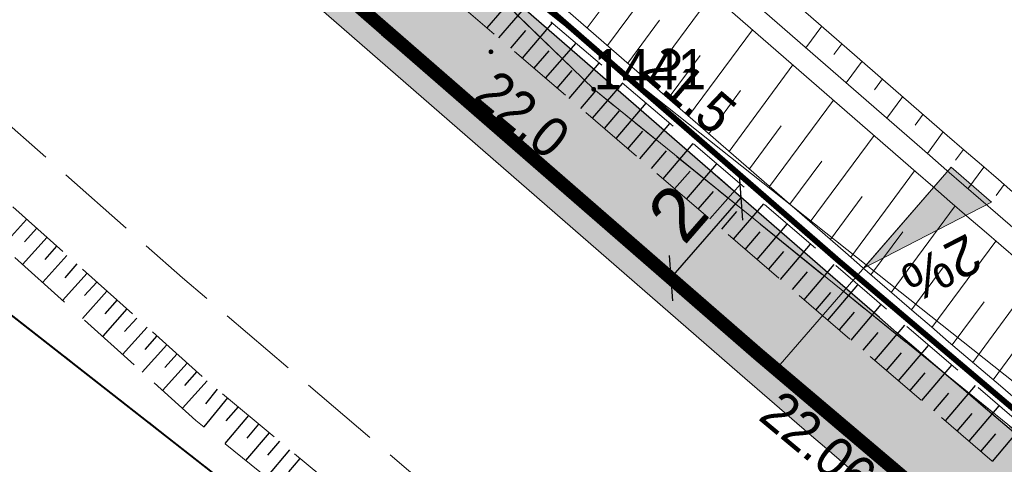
# Model space of a CAD drawing. Header units: metres. Extents: x 6551181 to 6555585, y 5935140 to 5937297.
# Tile 46 of 97: x 6551431 to 6551450, y 5936052 to 5936060. Entities that reach past the tile are written whole.
import ezdxf
from ezdxf.enums import TextEntityAlignment as Align

# ---------------------------------------------------------------- set-up
doc = ezdxf.new("R2010")
doc.units = ezdxf.units.M
for name, pattern in [('1.5_0.5', [2, 1.5, -0.5]), ('218-500', [1, 0.5, -0.5]), ('219-500', [0]), ('HIDDEN2', [0.1875, 0.125, -0.0625]), ('mz1.25_0.5', [1.75, 1.25, -0.5])]:
    doc.linetypes.add(name, pattern=pattern)
for name, color, linetype in [('000 Inne (niezydentyfikowane)', 7, 'Continuous'), ('203-Punkt załamania granicy działki nie stabilizowany', 7, 'Continuous'), ('203-Punkt załamania granicy działki nie stabilizowany-Atr104', 7, 'Continuous'), ('217-Granica konturu klasyfikcyjnego', 7, 'Continuous'), ('218-Granica użytku', 7, 'Continuous'), ('219-Linia granicy', 7, 'Continuous'), ('_obrzeże 8x30', 2, 'Continuous'), ('jezdnia (powierzchnia)', 7, 'Continuous'), ('ogrodzenie trwałe (linia)', 7, 'Continuous'), ('przewód telekomunikacyjny (linia)', 7, 'Continuous'), ('punkt wysokościowy naturalny', 7, 'Continuous'), ('punkt wysokościowy naturalny-Atr2', 7, 'Continuous'), ('punkt wysokościowy sztuczny', 7, 'Continuous'), ('punkt wysokościowy sztuczny-Atr2', 7, 'Continuous'), ('skarpa nieumocniona (powierzchnia)', 7, 'Continuous')]:
    doc.layers.add(name, color=color, linetype=linetype)
for name, color, linetype, lineweight in [('_krawężnik 15x30', 30, 'Continuous', 13), ('_kreskowanie chodnik', 52, 'Continuous', 0), ('_kreskowanie zjazd', 252, 'Continuous', 0), ('_opis', 7, 'Continuous', 18), ('_rowy', 3, 'Continuous', 13), ('_rowy2', 3, 'Continuous', 13), ('_wymiar', 140, 'Continuous', 5)]:
    doc.layers.add(name, color=color, linetype=linetype, lineweight=lineweight)
doc.layers.add('_linie pomocnicze', color=202, linetype='Continuous', lineweight=13, plot=False)
doc.styles.add('marcin', font='arial.ttf')
doc.styles.get("Standard").update_dxf_attribs({"font": 'arial.ttf'})
doc.linetypes.add('902-500', pattern='A,3.75,0,[1,ksztalty.shx,S=0.5,R=0,X=0,Y=0],3.75', length=7.5)
doc.dimstyles.new('marcin', dxfattribs={"dimscale": 0.2, "dimtxt": 8, "dimasz": 6, "dimexe": 3, "dimexo": 0.625, "dimgap": 3, "dimtad": 1, "dimdec": 3, "dimrnd": 0.01, "dimtxsty": 'marcin', "dimblk": 'OBLIQUE', "dimcen": 2.5, "dimclrd": 256, "dimadec": 0, "dimazin": 0, "dimtfac": 1, "dimtdec": 3, "dimtmove": 1, "dimatfit": 3, "dimfxl": 8, "dimfxlon": 1, "dimarcsym": 0})

# ---------------------------------------------------------------- blocks, each defined once
blk = doc.blocks.new('203')
at = {"linetype": 'Continuous', "lineweight": 0}
h = blk.add_hatch(color=0, dxfattribs=at)
edge = h.paths.add_edge_path()
edge.add_arc((0, 0), 0.045, 0, 360)
blk = doc.blocks.new('PW01')
at = {"linetype": 'Continuous', "lineweight": 13}
h = blk.add_hatch(color=0, dxfattribs=at)
edge = h.paths.add_edge_path()
edge.add_arc((0, 0), 0.045, 0, 360)
blk = doc.blocks.new('PW02')
at = {"linetype": 'Continuous', "lineweight": 13}
h = blk.add_hatch(color=0, dxfattribs=at)
edge = h.paths.add_edge_path()
edge.add_arc((0, 0), 0.18, 0, 360)
blk = doc.blocks.new('_Oblique')
at = {"color": 0, "linetype": 'ByBlock', "lineweight": -2}
blk.add_line((-0.5, -0.5), (0.5, 0.5), dxfattribs=at)
blk = doc.blocks.new('*D1205')
at = {"layer": '_wymiar', "color": 0, "lineweight": -2, "transparency": 16777216}
for p, q in [((6551444.663, 5936056.783), (6551444.21, 5936057.177)), ((6551443.35, 5936055.274), (6551443.803, 5936054.881))]:
    blk.add_line(p, q, dxfattribs=at)
at = {"layer": '_wymiar', "lineweight": -2, "transparency": 16777216}
blk.add_line((6551443.35, 5936055.274), (6551444.663, 5936056.783), dxfattribs=at)
at = {"layer": 'Defpoints', "color": 0, "transparency": 16777216}
for p in [(6551444.663, 5936056.783), (6551444.663, 5936056.783), (6551443.35, 5936055.274)]:
    blk.add_point(p, dxfattribs=at)
at = {"layer": '_wymiar', "lineweight": -2, "transparency": 16777216, "xscale": 0.6000000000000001, "yscale": 0.6000000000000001, "zscale": 0.6000000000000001}
for p, rotation in [((6551444.663, 5936056.783), 48.98645965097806), ((6551443.35, 5936055.274), 228.986459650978)]:
    blk.add_blockref('_Oblique', p, dxfattribs=dict(at, rotation=rotation))
at = {"layer": '_wymiar', "color": 0, "transparency": 16777216, "insert": (6551443.477, 5936056.49), "char_height": 1, "attachment_point": 5, "rotation": 48.9865, "style": 'marcin'}
blk.add_mtext('2', dxfattribs=at)

msp = doc.modelspace()

# ---------------------------------------------------------------- hatches: boundary and pattern name
at = {"layer": '_kreskowanie chodnik'}
h = msp.add_hatch(color=223, dxfattribs=at)
h.dxf.hatch_style = 1
h.paths.add_polyline_path([(6551361.9151, 5936137.4929), (6551364.0337, 5936137.4929), (6551364.3599, 5936137.8159), (6551361.3348, 5936141.0225), (6551359.8914, 5936139.6381), (6551359.8913, 5936139.638)])
h.paths.add_polyline_path([(6551380.1526, 5936119.3023, -0.0024274), (6551383.5731, 5936115.8572), (6551383.5731, 5936115.8572), (6551385.7012, 5936115.8292), (6551386.0588, 5936116.1787, 0.0031812), (6551381.5649, 5936120.7183), (6551367.9318, 5936134.3165), (6551367.5765, 5936133.9646), (6551367.5792, 5936131.8433)])
h.paths.add_polyline_path([(6551427.8011, 5936072.0648, -0.0079112), (6551423.437, 5936076.5601), (6551394.6741, 5936107.1418, 0.0037268), (6551389.5375, 5936112.5838), (6551389.5375, 5936112.5838), (6551389.1765, 5936112.2379), (6551389.1363, 5936110.1082, -0.0029746), (6551393.2134, 5936105.7757), (6551421.9802, 5936075.1899, 0.0058707), (6551425.2377, 5936071.8069), (6551427.4311, 5936071.7391)])
h.paths.add_polyline_path([(6551509.0487, 5936009.3448), (6551499.4703, 5936015.6354, -0.014146), (6551476.3685, 5936031.761), (6551467.4747, 5936038.3509, -0.0195357), (6551446.2823, 5936055.375), (6551437.7324, 5936062.8108, -0.010811), (6551431.3954, 5936068.5674), (6551431.0185, 5936068.2357), (6551430.9839, 5936066.2071, 0.0091534), (6551436.4199, 5936061.3017), (6551444.9698, 5936053.8659, 0.0195357), (6551466.284, 5936036.744), (6551475.1778, 5936030.1541, 0.014146), (6551498.3724, 5936013.9637), (6551506.5985, 5936008.5612), (6551508.6757, 5936008.9916)])
h.paths.add_polyline_path([(6551576.1216, 5935970.8749), (6551576.2833, 5935971.348, -0.0591224), (6551544.8377, 5935986.4374), (6551517.8132, 5936003.5887), (6551513.1363, 5936006.6602), (6551512.855, 5936006.2468), (6551513.2853, 5936004.1696), (6551513.2853, 5936004.1696), (6551516.7283, 5936001.9084), (6551543.766, 5935984.7488, 0.0566981), (6551574.267, 5935969.9309), (6551574.267, 5935969.9309)])
h.paths.add_polyline_path([(6551591.7085, 5935964.9446), (6551593.4627, 5935966.0998), (6551593.8882, 5935968.2679), (6551593.8884, 5935968.2689), (6551592.91, 5935968.4763), (6551592.5812, 5935966.8005, -0.0201257), (6551581.0571, 5935969.8064), (6551580.9035, 5935969.3306), (6551581.9193, 5935967.4615, 0.0168508), (6551591.7085, 5935964.9446)])
h.paths.add_polyline_path([(6551613.4044, 5935960.6424), (6551613.4491, 5935960.6336), (6551615.1652, 5935961.8255), (6551615.2615, 5935962.3161), (6551600.4251, 5935965.2276), (6551600.7371, 5935966.8177), (6551598.7804, 5935967.2324), (6551598.7798, 5935967.2298), (6551598.3662, 5935965.1221), (6551599.5493, 5935963.3613), (6551599.5493, 5935963.3613)])
h.paths.add_polyline_path([(6551620.1679, 5935961.3533), (6551620.07, 5935960.8543), (6551621.2097, 5935959.1107), (6551621.2097, 5935959.1107), (6551621.2547, 5935959.1019), (6551624.3175, 5935958.5008, 0.0114164), (6551642.3152, 5935955.3939), (6551642.3152, 5935955.3939), (6551644.0057, 5935956.6611), (6551644.0743, 5935957.1564, -0.0123461), (6551624.7026, 5935960.4634)])
h.paths.add_polyline_path([(6551649.0433, 5935956.4658), (6551648.9776, 5935955.9701), (6551650.239, 5935954.2925, 0.0127985), (6551670.6057, 5935952.1973), (6551677.038, 5935951.7015), (6551678.6488, 5935953.0818), (6551678.6872, 5935953.5803), (6551670.7594, 5935954.1913, -0.013718)])
h.paths.add_polyline_path([(6551707.1015, 5935951.3904), (6551702.0779, 5935951.2761), (6551702.0779, 5935951.2761), (6551683.634, 5935952.6976), (6551683.634, 5935952.6976), (6551685.0143, 5935951.0867), (6551730.6343, 5935947.5707), (6551750.6634, 5935946.1799), (6551752.2637, 5935947.5724), (6551752.2983, 5935948.0712), (6551730.7804, 5935949.5654), (6551707.1015, 5935951.3904)])
h.paths.add_polyline_path([(6551758.6441, 5935945.6257), (6551796.2401, 5935943.0151, 0.2134218), (6551800.84, 5935944.7005), (6551757.2863, 5935947.7248), (6551757.2517, 5935947.226)])
at = {"layer": '_kreskowanie zjazd'}
h = msp.add_hatch(color=256, dxfattribs=at)
h.dxf.hatch_style = 1
h.paths.add_polyline_path([(6551796.2401, 5935943.0151), (6551758.6441, 5935945.6257), (6551750.6634, 5935946.1799), (6551730.6343, 5935947.5707), (6551685.0143, 5935951.0867), (6551677.038, 5935951.7015), (6551670.6057, 5935952.1973, -0.0127985), (6551650.239, 5935954.2925, -0.0050001), (6551642.3152, 5935955.3939), (6551642.3152, 5935955.3939, -0.0114164), (6551624.3175, 5935958.5008), (6551621.2547, 5935959.1019), (6551621.2097, 5935959.1107), (6551613.4491, 5935960.6336), (6551613.4044, 5935960.6424), (6551599.5493, 5935963.3613), (6551599.5493, 5935963.3613), (6551595.2584, 5935964.2033, -0.0060443), (6551591.7085, 5935964.9446), (6551591.7085, 5935964.9446, -0.0084248), (6551586.7927, 5935966.1206, -0.0084248), (6551581.9193, 5935967.4615), (6551581.9193, 5935967.4615, -0.0000682), (6551581.88, 5935967.473), (6551581.88, 5935967.473, -0.0133357), (6551574.267, 5935969.9309), (6551574.267, 5935969.9309, -0.0502078), (6551547.0711, 5935982.7107, -0.0064718), (6551543.766, 5935984.7488), (6551516.7283, 5936001.9084), (6551513.2853, 5936004.1696), (6551513.2853, 5936004.1696), (6551506.5985, 5936008.5612), (6551498.3724, 5936013.9637, -0.014146), (6551475.1778, 5936030.1541), (6551466.284, 5936036.744, -0.0195357), (6551444.9698, 5936053.8659), (6551436.4199, 5936061.3017, -0.0077486), (6551431.8064, 5936065.4414, -0.0100015), (6551426.0452, 5936070.9924, -0.0073044), (6551421.9802, 5936075.1899), (6551393.2134, 5936105.7757, 0.0029746), (6551389.1363, 5936110.1082), (6551389.1363, 5936110.1082, 0.0040001), (6551383.5731, 5936115.8572), (6551383.5731, 5936115.8572, 0.0024274), (6551380.1526, 5936119.3023), (6551367.5792, 5936131.8433), (6551361.9151, 5936137.4929), (6551359.8144, 5936139.5881), (6551359.4506, 5936139.2449), (6551379.7995, 5936118.9483, -0.009403), (6551392.8482, 5936105.4342), (6551421.6159, 5936074.8473, 0.0250591), (6551436.0918, 5936060.9244), (6551444.6417, 5936053.4886, 0.0195357), (6551465.9863, 5936036.3423), (6551474.8802, 5936029.7523, 0.014146), (6551498.0979, 5936013.5458), (6551516.4571, 5936001.4883), (6551543.4981, 5935984.3266, 0.0932025), (6551595.1621, 5935963.7127), (6551624.2212, 5935958.0102, 0.0292221), (6551670.5673, 5935951.6987), (6551730.5978, 5935947.072), (6551796.2055, 5935942.5163)])
at = {"layer": '_opis', "linetype": 'Continuous'}
msp.add_hatch(color=256, dxfattribs=at).paths.add_polyline_path([(6551449.3417, 5936056.6917), (6551448.5863, 5936057.347), (6551446.9482, 5936055.4585)])
msp.add_hatch(color=256, dxfattribs=at).paths.add_polyline_path([(6551449.3417, 5936056.6917), (6551448.5863, 5936057.347), (6551446.9482, 5936055.4585)])

# ---------------------------------------------------------------- linework, layer by layer
at = {"layer": '000 Inne (niezydentyfikowane)', "color": 7, "linetype": 'Continuous', "lineweight": 25, "flags": 128}
for points in [[(6551440.14, 5936059.76), (6551440.7, 5936060.41)], [(6551439.92, 5936059.95), (6551440.2, 5936060.27)], [(6551440.58, 5936059.38), (6551441.14, 5936060.04)], [(6551440.36, 5936059.57), (6551440.64, 5936059.9)], [(6551441.01, 5936059.01), (6551441.58, 5936059.66)], [(6551440.79, 5936059.19), (6551441.08, 5936059.52)], [(6551441.45, 5936058.63), (6551442.01, 5936059.29)], [(6551441.23, 5936058.82), (6551441.51, 5936059.15)], [(6551441.89, 5936058.26), (6551442.45, 5936058.91)], [(6551441.67, 5936058.44), (6551441.95, 5936058.77)], [(6551442.33, 5936057.88), (6551442.89, 5936058.54)], [(6551442.11, 5936058.07), (6551442.39, 5936058.4)], [(6551442.77, 5936057.5), (6551443.33, 5936058.16)], [(6551442.55, 5936057.69), (6551442.83, 5936058.02)], [(6551443.21, 5936057.13), (6551443.77, 5936057.79)], [(6551442.99, 5936057.32), (6551443.27, 5936057.65)], [(6551443.64, 5936056.75), (6551444.21, 5936057.41)], [(6551443.42, 5936056.94), (6551443.71, 5936057.27)], [(6551444.08, 5936056.38), (6551444.65, 5936057.03)], [(6551443.86, 5936056.56), (6551444.15, 5936056.89)], [(6551444.52, 5936056), (6551445.09, 5936056.66)], [(6551444.3, 5936056.19), (6551444.58, 5936056.52)], [(6551431.32, 5936056.37), (6551430.87, 5936055.87)], [(6551444.96, 5936055.62), (6551445.52, 5936056.28)], [(6551431.51, 5936056.21), (6551431.28, 5936055.95)], [(6551444.74, 5936055.81), (6551445.02, 5936056.14)], [(6551431.7, 5936056.04), (6551431.24, 5936055.53)], [(6551445.4, 5936055.25), (6551445.96, 5936055.91)], [(6551431.88, 5936055.87), (6551431.66, 5936055.62)], [(6551445.18, 5936055.44), (6551445.46, 5936055.77)], [(6551432.07, 5936055.7), (6551431.62, 5936055.2)], [(6551432.26, 5936055.54), (6551432.03, 5936055.28)], [(6551445.84, 5936054.87), (6551446.4, 5936055.53)], [(6551432.45, 5936055.37), (6551431.99, 5936054.86)], [(6551445.62, 5936055.06), (6551445.9, 5936055.39)], [(6551432.63, 5936055.2), (6551432.4, 5936054.95)], [(6551432.82, 5936055.03), (6551432.36, 5936054.52)], [(6551446.06, 5936054.68), (6551446.34, 5936055.01)], [(6551446.28, 5936054.49), (6551446.84, 5936055.15)], [(6551433.01, 5936054.87), (6551432.78, 5936054.61)], [(6551433.19, 5936054.7), (6551432.74, 5936054.19)], [(6551446.5, 5936054.31), (6551446.78, 5936054.64)], [(6551446.72, 5936054.12), (6551447.28, 5936054.78)], [(6551433.38, 5936054.53), (6551433.15, 5936054.28)], [(6551433.57, 5936054.36), (6551433.11, 5936053.85)], [(6551446.94, 5936053.93), (6551447.22, 5936054.26)], [(6551447.16, 5936053.74), (6551447.72, 5936054.4)], [(6551433.75, 5936054.2), (6551433.53, 5936053.94)], [(6551433.94, 5936054.03), (6551433.48, 5936053.52)], [(6551447.38, 5936053.55), (6551447.66, 5936053.88)], [(6551447.6, 5936053.36), (6551448.16, 5936054.02)], [(6551434.32, 5936053.69), (6551433.86, 5936053.18)], [(6551434.13, 5936053.86), (6551433.9, 5936053.61)], [(6551434.5, 5936053.53), (6551434.27, 5936053.27)], [(6551447.82, 5936053.18), (6551448.1, 5936053.51)], [(6551448.04, 5936052.99), (6551448.6, 5936053.65)], [(6551434.69, 5936053.36), (6551434.23, 5936052.85)], [(6551434.88, 5936053.2), (6551434.66, 5936052.93)], [(6551448.26, 5936052.8), (6551448.54, 5936053.13)], [(6551448.48, 5936052.61), (6551449.04, 5936053.27)], [(6551435.07, 5936053.04), (6551434.63, 5936052.5)], [(6551435.27, 5936052.87), (6551435.04, 5936052.61)], [(6551448.92, 5936052.23), (6551449.48, 5936052.89)], [(6551435.46, 5936052.71), (6551435.02, 5936052.19)], [(6551448.7, 5936052.42), (6551448.98, 5936052.75)], [(6551435.65, 5936052.55), (6551435.43, 5936052.29)], [(6551449.36, 5936051.85), (6551449.92, 5936052.52)], [(6551435.85, 5936052.39), (6551435.41, 5936051.87)], [(6551436.04, 5936052.23), (6551435.82, 5936051.97)], [(6551449.14, 5936052.04), (6551449.42, 5936052.37)], [(6551436.23, 5936052.07), (6551435.8, 5936051.56)], [(6551436.42, 5936051.91), (6551436.21, 5936051.66)]]:
    msp.add_lwpolyline(points, dxfattribs=at)
at = {"layer": '217-Granica konturu klasyfikcyjnego', "color": 3, "linetype": '1.5_0.5', "lineweight": 18, "flags": 128}
for points in [[(6551431.83, 5936068.58), (6551441.91, 5936058.8)], [(6551457.87, 5936033.59), (6551417.85, 5936064.91)], [(6551441.91, 5936058.8), (6551461.27, 5936043.13)]]:
    msp.add_lwpolyline(points, dxfattribs=at)
at = {"layer": '218-Granica użytku', "color": 3, "linetype": '218-500', "lineweight": 18, "flags": 128}
for points in [[(6551431.83, 5936068.58), (6551441.91, 5936058.8)], [(6551417.85, 5936064.91), (6551457.87, 5936033.59)], [(6551441.91, 5936058.8), (6551461.27, 5936043.13)]]:
    msp.add_lwpolyline(points, dxfattribs=at)
at = {"layer": '219-Linia granicy', "color": 7, "linetype": '219-500', "lineweight": 18, "flags": 128}
for points in [[(6551431.83, 5936068.58), (6551441.91, 5936058.8)], [(6551457.87, 5936033.59), (6551417.85, 5936064.91)], [(6551441.91, 5936058.8), (6551461.27, 5936043.13)]]:
    msp.add_lwpolyline(points, dxfattribs=at)
at = {"layer": '_krawężnik 15x30', "lineweight": 40, "ltscale": 5}
msp.add_lwpolyline([(6551506.5985, 5936008.5612, 0.25, 0.25, 0), (6551498.3724, 5936013.9637, 0.25, 0.25, -0.014146), (6551475.1778, 5936030.1541, 0.25, 0.25, 0), (6551466.284, 5936036.744, 0.25, 0.25, -0.0195357), (6551444.9698, 5936053.8659, 0.25, 0.25, 0), (6551436.4199, 5936061.3017, 0.25, 0.25, -0.0091534), (6551430.9839, 5936066.2071, 0.25, 0.25, 0)], format="xyseb", dxfattribs=at)
at = {"layer": '_linie pomocnicze'}
for points in [[(6551796.2401, 5935943.0151), (6551730.6343, 5935947.5707), (6551670.6057, 5935952.1973, -0.0292221), (6551624.3175, 5935958.5008), (6551595.2584, 5935964.2033, -0.0932025), (6551543.766, 5935984.7488), (6551516.7283, 5936001.9084), (6551498.3724, 5936013.9637, -0.014146), (6551475.1778, 5936030.1541), (6551466.284, 5936036.744, -0.0195357), (6551444.9698, 5936053.8659), (6551436.4199, 5936061.3017, -0.0250591), (6551421.9802, 5936075.1899), (6551393.2134, 5936105.7757, 0.0094023), (6551380.1526, 5936119.3023), (6551359.8144, 5936139.5881)], [(6551796.2055, 5935942.5163), (6551730.5978, 5935947.072), (6551670.5673, 5935951.6987, -0.0292221), (6551624.2212, 5935958.0102), (6551595.1621, 5935963.7127, -0.0932025), (6551543.4981, 5935984.3266), (6551516.4571, 5936001.4883), (6551498.0979, 5936013.5458, -0.014146), (6551474.8802, 5936029.7523), (6551465.9863, 5936036.3423, -0.0195357), (6551444.6417, 5936053.4886), (6551436.0918, 5936060.9244, -0.0250591), (6551421.6159, 5936074.8473), (6551392.8482, 5936105.4342, 0.009403), (6551379.7995, 5936118.9483), (6551359.4506, 5936139.2449)]]:
    msp.add_lwpolyline(points, format="xyb", dxfattribs=at)
at = {"layer": '_obrzeże 8x30', "color": 232, "linetype": 'HIDDEN2', "lineweight": 40, "ltscale": 4}
msp.add_lwpolyline([(6551508.7995, 5936009.8674, 0.1067, 0.1067, 0), (6551499.635, 5936015.8862, 0.1067, 0.1067, -0.014146), (6551476.5471, 5936032.002, 0.1067, 0.1067, 0), (6551467.6533, 5936038.592, 0.1067, 0.1067, -0.0195357), (6551446.4792, 5936055.6013, 0.1067, 0.1067, 0), (6551437.9293, 5936063.0372, 0.1067, 0.1067, -0.0107767), (6551431.6215, 5936068.7664, 0.1067, 0.1067, 0)], format="xyseb", dxfattribs=at)
at = {"layer": '_obrzeże 8x30'}
msp.add_lwpolyline([(6551509.0487, 5936009.3448), (6551499.4703, 5936015.6354, -0.014146), (6551476.3685, 5936031.761), (6551467.4747, 5936038.3509, -0.0195357), (6551446.2823, 5936055.375), (6551437.7324, 5936062.8108, -0.010811), (6551431.3954, 5936068.5674)], format="xyb", dxfattribs=at)
at = {"layer": '_opis', "linetype": 'Continuous'}
msp.add_lwpolyline([(6551448.5863, 5936057.347), (6551445.31, 5936053.57)], dxfattribs=at)
msp.add_lwpolyline([(6551448.5863, 5936057.347), (6551445.31, 5936053.57)], dxfattribs=at)
msp.add_lwpolyline([(6551448.5863, 5936057.347), (6551449.3417, 5936056.6917), (6551446.9482, 5936055.4585)], close=True, dxfattribs=at)
msp.add_lwpolyline([(6551448.5863, 5936057.347), (6551449.3417, 5936056.6917), (6551446.9482, 5936055.4585)], close=True, dxfattribs=at)
at = {"layer": '_rowy'}
for points in [[(6551510.6406, 5936011.7688), (6551501.0623, 5936018.0594, -0.014146), (6551478.095, 5936034.0911), (6551469.2012, 5936040.681, -0.0195357), (6551448.1854, 5936057.5632), (6551439.6355, 5936064.999, -0.0095293), (6551434.1186, 5936069.9849)], [(6551510.421, 5936011.4344), (6551500.8427, 5936017.725, -0.014146), (6551477.8569, 5936033.7697), (6551468.963, 5936040.3596, -0.0195357), (6551447.9229, 5936057.2614), (6551439.373, 5936064.6972, -0.0095373), (6551433.8403, 5936069.6975)], [(6551509.3231, 5936009.7627), (6551499.7448, 5936016.0533, -0.014146), (6551476.6662, 5936032.1627), (6551467.7724, 5936038.7527, -0.0195357), (6551446.6104, 5936055.7523), (6551438.0605, 5936063.1881, -0.0107538), (6551431.7723, 5936068.8991)], [(6551510.9151, 5936012.1867), (6551501.3367, 5936018.4773, -0.014146), (6551478.3927, 5936034.4928), (6551469.4988, 5936041.0828, -0.0195357), (6551448.5135, 5936057.9405), (6551439.9636, 5936065.3763, -0.0059514), (6551435.99, 5936068.9219)]]:
    msp.add_lwpolyline(points, format="xyb", dxfattribs=at)
for points in [[(6551442.1674, 5936059.6163), (6551443.3604, 5936061.2294)], [(6551442.9243, 5936058.958), (6551444.1173, 5936060.5711)], [(6551445.8697, 5936059.5771), (6551446.168, 5936059.9804)], [(6551443.6812, 5936058.2998), (6551444.8742, 5936059.9128)], [(6551444.4382, 5936057.6415), (6551445.6311, 5936059.2545)], [(6551446.6267, 5936058.9188), (6551446.9249, 5936059.3221)], [(6551447.3836, 5936058.2605), (6551447.6818, 5936058.6638)], [(6551445.1951, 5936056.9832), (6551446.3881, 5936058.5962)], [(6551445.952, 5936056.3249), (6551447.145, 5936057.9379)], [(6551448.1405, 5936057.6022), (6551448.4387, 5936058.0055)], [(6551446.7089, 5936055.6666), (6551447.9019, 5936057.2796)], [(6551448.8982, 5936056.945), (6551449.1964, 5936057.3481)], [(6551447.4669, 5936055.0098), (6551448.6596, 5936056.6224)], [(6551448.2267, 5936054.3553), (6551449.4191, 5936055.9676)], [(6551448.9881, 5936053.7031), (6551450.1803, 5936055.3151)]]:
    msp.add_lwpolyline(points, dxfattribs=at)
at = {"layer": '_rowy2', "lineweight": 15, "ltscale": 4}
for points in [[(6551441.7889, 5936059.9455), (6551442.3835, 5936060.7493)], [(6551442.5459, 5936059.2872), (6551443.1404, 5936060.0911)], [(6551446.3968, 5936059.4489), (6551446.5464, 5936059.6512)], [(6551443.3028, 5936058.6289), (6551443.8973, 5936059.4328)], [(6551447.1537, 5936058.7906), (6551447.3034, 5936058.9929)], [(6551444.0597, 5936057.9706), (6551444.6542, 5936058.7745)], [(6551447.9106, 5936058.1323), (6551448.0603, 5936058.3346)], [(6551444.8166, 5936057.3123), (6551445.4111, 5936058.1162)], [(6551448.6677, 5936057.4742), (6551448.8173, 5936057.6765)], [(6551445.5735, 5936056.654), (6551446.1681, 5936057.4579)], [(6551449.4262, 5936056.818), (6551449.5758, 5936057.0204)], [(6551446.3304, 5936055.9957), (6551446.925, 5936056.7996)], [(6551447.0877, 5936055.3379), (6551447.6821, 5936056.1416)], [(6551447.8466, 5936054.6823), (6551448.4407, 5936055.4856)], [(6551448.6072, 5936054.0289), (6551449.201, 5936054.8319)], [(6551449.3695, 5936053.3779), (6551449.9631, 5936054.1806)]]:
    msp.add_lwpolyline(points, dxfattribs=at)
at = {"layer": 'jezdnia (powierzchnia)', "color": 7, "linetype": '1.5_0.5', "lineweight": 18, "flags": 128}
msp.add_lwpolyline([(6551328.96, 5936334.85), (6551328.85, 5936339.4), (6551328.73, 5936357.03), (6551328.59, 5936376.23), (6551328.4, 5936397.13), (6551328.02, 5936414.29), (6551322.56, 5936409.84), (6551322.26, 5936398.68), (6551322.27, 5936387.64), (6551322.38, 5936376.93), (6551322.42, 5936367), (6551322.25, 5936346.98), (6551322.6, 5936337.31), (6551322.85, 5936327.45), (6551322.83, 5936325.77), (6551322.74, 5936320.86), (6551322.68, 5936317.17), (6551322.78, 5936307.21), (6551322.67, 5936297.56), (6551322.68, 5936287.57), (6551322.74, 5936279.01), (6551322.14, 5936267.97), (6551321.65, 5936262.65), (6551321.72, 5936261), (6551321.78, 5936259.98), (6551322.11, 5936257.72), (6551322.27, 5936255.96), (6551322.39, 5936254.52), (6551322.15, 5936252.96), (6551321.69, 5936250.98), (6551320.76, 5936248.16), (6551319.46, 5936245.23), (6551318.96, 5936243.62), (6551318.38, 5936241.01), (6551316.02, 5936222.64), (6551315.83, 5936219.84), (6551316.38, 5936210.81), (6551316.01, 5936207.91), (6551315.14, 5936200.41), (6551314.97, 5936199.68), (6551313.67, 5936198.52), (6551311.34, 5936197.7), (6551307.54, 5936198.81), (6551305.83, 5936196.21), (6551312.51, 5936190.73), (6551313.39, 5936189.35), (6551312.99, 5936186.91), (6551312.92, 5936183.49), (6551313.3, 5936180.11), (6551314.08, 5936177.55), (6551314.7, 5936175.79), (6551314.44, 5936174.65), (6551312.67, 5936172.43), (6551311.85, 5936172.5), (6551311.19, 5936171.27), (6551311.05, 5936169.19), (6551311.25, 5936168.73), (6551309.45, 5936165.18), (6551312.18, 5936163.98), (6551313.59, 5936166.07), (6551317.23, 5936168.57), (6551319.56, 5936168.77), (6551324.09, 5936164.11), (6551325.69, 5936162.67), (6551325.47, 5936161.1), (6551327.95, 5936158.95), (6551329.62, 5936159.04), (6551332.98, 5936156.08), (6551340.48, 5936149.19), (6551347.83, 5936142.43), (6551354.99, 5936135.82), (6551361.1, 5936130.02), (6551368.01, 5936123.21), (6551374.45, 5936116.65), (6551380.77, 5936110.1), (6551380.75, 5936107.84), (6551380.43, 5936106.99), (6551383.32, 5936104.18), (6551384.35, 5936104.44), (6551386.16, 5936104.24), (6551387.51, 5936103), (6551394.02, 5936096.15), (6551400.74, 5936089.06), (6551407.43, 5936082.07), (6551414.96, 5936073.7), (6551417.26, 5936071.24), (6551417.54, 5936068.85), (6551417.08, 5936067.39), (6551416.53, 5936066.51), (6551418.44, 5936064.69), (6551420.06, 5936065.32), (6551421.11, 5936065.47), (6551423.09, 5936065.27), (6551427.21, 5936061.47), (6551434.23, 5936055.28), (6551441.76, 5936048.87), (6551449.56, 5936042.36), (6551457.43, 5936035.97), (6551465.65, 5936029.87), (6551474.74, 5936023.08), (6551483.63, 5936016.83), (6551492.82, 5936010.56), (6551496.69, 5936007.92), (6551496.38, 5936006.4), (6551500.73, 5936003.64), (6551502.28, 5936004.36), (6551510, 5935999.26), (6551519.09, 5935993.33), (6551527.43, 5935987.94), (6551535.54, 5935982.98), (6551543.65, 5935977.72), (6551552.14, 5935972.93), (6551561.61, 5935968.23), (6551570.6, 5935964.82), (6551581.27, 5935961.57), (6551591.01, 5935959.14), (6551597.53, 5935957.63), (6551598.04, 5935956.71), (6551598.34, 5935954.89), (6551601.02, 5935954.23), (6551603.27, 5935956.5), (6551604.19, 5935956.44), (6551614.44, 5935954.25), (6551624.03, 5935952.41), (6551633.65, 5935950.68), (6551643.66, 5935949.13), (6551649.85, 5935948.21), (6551660.16, 5935947.16), (6551670.33, 5935946.28), (6551680.51, 5935945.58), (6551690.73, 5935944.67), (6551701.45, 5935943.82), (6551706.39, 5935943.35), (6551707.39, 5935941.45), (6551711.28, 5935940.88), (6551713.28, 5935942.8), (6551715.25, 5935942.66), (6551721.35, 5935942.22), (6551752.78, 5935940.08), (6551762.58, 5935939.42), (6551772.73, 5935938.68), (6551783.19, 5935937.92), (6551793.12, 5935937.25), (6551803.61, 5935936.53), (6551816.47, 5935935.66), (6551827.08, 5935934.95), (6551837.44, 5935934.3), (6551838.95, 5935934.11), (6551840.54, 5935930.96), (6551844.05, 5935930.93), (6551845.21, 5935933.24), (6551845.88, 5935933.65), (6551848.35, 5935933.59), (6551864.54, 5935932.06), (6551872.1, 5935931.21), (6551883.27, 5935929.95), (6551887.52, 5935929.3), (6551888.3, 5935928.47), (6551889.27, 5935927), (6551889.8, 5935925.29), (6551888.46, 5935921.18), (6551893.61, 5935921.03), (6551897.26, 5935920.92), (6551897.56, 5935926.27), (6551899.74, 5935927.57), (6551904.71, 5935926.85), (6551911.07, 5935925.83), (6551911.71, 5935924.67), (6551912.04, 5935923.9), (6551915.56, 5935923.37), (6551916.14, 5935924.18), (6551916.85, 5935924.92), (6551923.67, 5935923.8), (6551933.47, 5935922.17), (6551946.23, 5935919.92), (6551946.86, 5935918.95), (6551946.97, 5935917.94), (6551949.03, 5935915.66), (6551950.87, 5935917.18), (6551951.58, 5935918.19), (6551952.42, 5935918.86), (6551960.7, 5935917.37), (6551971.47, 5935915.4), (6551981.95, 5935913.57), (6551992.49, 5935911.65), (6551995.74, 5935911.01), (6551996.16, 5935910.41), (6551996.41, 5935909.03), (6552000.08, 5935908.33), (6552001.09, 5935909.46), (6552001.34, 5935909.66), (6552001.89, 5935909.89), (6552011.06, 5935908.38), (6552016.54, 5935907.3), (6552016.98, 5935906.37), (6552017.08, 5935905.24), (6552021, 5935904.44), (6552021.75, 5935905.56), (6552022.37, 5935906.31), (6552031.19, 5935904.66), (6552041.47, 5935902.98), (6552051.85, 5935901.04), (6552054.87, 5935900.36), (6552055.79, 5935898.24), (6552061.21, 5935896.92), (6552062.37, 5935898.83), (6552071.26, 5935896.73), (6552082.21, 5935893.77), (6552092.4, 5935891.09), (6552102.69, 5935888.17), (6552113.23, 5935885.31), (6552123.85, 5935882.37), (6552135.02, 5935879.28), (6552145.58, 5935876.34), (6552156.23, 5935873.42), (6552166.76, 5935870.42), (6552177.31, 5935867.56), (6552187.87, 5935864.65), (6552198.25, 5935861.79), (6552209.38, 5935858.53), (6552220.11, 5935855.69), (6552230.86, 5935852.63), (6552241.36, 5935849.67), (6552251.73, 5935846.66), (6552262.36, 5935843.89), (6552273.37, 5935841.27), (6552283.55, 5935838.85), (6552294.39, 5935836.69), (6552304.73, 5935835.22), (6552315.64, 5935833.74), (6552325.3, 5935832.55), (6552341.64, 5935830.38), (6552342.44, 5935829.69), (6552342.92, 5935828.2), (6552347.56, 5935827.77), (6552348.74, 5935829.5), (6552357.01, 5935828.52), (6552367.7, 5935827.13), (6552378.13, 5935825.75), (6552388.65, 5935824.39), (6552399.32, 5935823.07), (6552410.02, 5935821.67), (6552421.24, 5935820.34), (6552432.45, 5935818.68), (6552443.48, 5935817.42), (6552453.95, 5935816.03), (6552464.58, 5935814.75), (6552475.04, 5935813.29), (6552485.68, 5935811.95), (6552496.02, 5935810.59), (6552506.48, 5935809.35), (6552517.51, 5935807.84), (6552527.97, 5935806.56), (6552538.97, 5935805.09), (6552549.67, 5935803.82), (6552560.33, 5935802.42), (6552563.29, 5935802), (6552563.74, 5935801.13), (6552564.02, 5935800.22), (6552567.24, 5935799.81), (6552567.73, 5935800.53), (6552568.53, 5935801.4), (6552572.89, 5935801.02), (6552583.15, 5935799.96), (6552593.78, 5935798.88), (6552604.38, 5935797.88), (6552604.85, 5935803.41), (6552594.33, 5935804.61), (6552583.62, 5935805.8), (6552573.64, 5935806.91), (6552560.78, 5935808.39), (6552550.39, 5935809.67), (6552539.28, 5935811.02), (6552528.7, 5935812.3), (6552517.88, 5935813.68), (6552507.21, 5935815.18), (6552496.69, 5935816.5), (6552486.46, 5935817.81), (6552475.57, 5935819.24), (6552465.35, 5935820.56), (6552454.34, 5935821.99), (6552444.06, 5935823.33), (6552432.93, 5935824.71), (6552421.95, 5935826.21), (6552410.72, 5935827.55), (6552399.95, 5935828.95), (6552389.17, 5935830.26), (6552378.67, 5935831.73), (6552368.16, 5935833.12), (6552357.84, 5935834.4), (6552341.74, 5935836.31), (6552336.11, 5935837.13), (6552334.8, 5935838.98), (6552330.67, 5935843.7), (6552318.52, 5935843.8), (6552316.94, 5935839.51), (6552316.2, 5935839.6), (6552305.46, 5935841.19), (6552295.05, 5935842.73), (6552284.97, 5935844.88), (6552274.4, 5935847.14), (6552263.73, 5935849.7), (6552253.14, 5935852.53), (6552242.97, 5935855.52), (6552232.46, 5935858.37), (6552221.65, 5935861.46), (6552210.76, 5935864.4), (6552199.91, 5935867.46), (6552189.25, 5935870.45), (6552178.83, 5935873.3), (6552168.21, 5935876.2), (6552157.7, 5935879.19), (6552146.88, 5935882.12), (6552136.56, 5935885.03), (6552125.26, 5935888.16), (6552114.69, 5935891.09), (6552104.07, 5935894), (6552093.85, 5935896.89), (6552083.28, 5935899.67), (6552072.56, 5935902.58), (6552063.5, 5935904.64), (6552052.58, 5935906.96), (6552042.37, 5935908.85), (6552032.31, 5935910.58), (6552022.24, 5935912.51), (6552011.71, 5935914.3), (6552002.97, 5935915.91), (6551993.33, 5935917.67), (6551982.85, 5935919.56), (6551972.16, 5935921.42), (6551961.7, 5935923.41), (6551953.29, 5935924.88), (6551942.99, 5935926.75), (6551934.58, 5935928.16), (6551924.41, 5935929.85), (6551914.55, 5935931.45), (6551905.1, 5935932.89), (6551895.51, 5935934.28), (6551883.79, 5935935.93), (6551872.57, 5935937.31), (6551861.48, 5935938.41), (6551857.21, 5935938.77), (6551855.83, 5935941.56), (6551851.73, 5935941.94), (6551850.16, 5935939.44), (6551849.12, 5935939.43), (6551837.69, 5935940.23), (6551827.26, 5935940.93), (6551816.56, 5935941.65), (6551812.11, 5935941.89), (6551811.08, 5935942.83), (6551810.63, 5935944.01), (6551806.62, 5935944.32), (6551805.99, 5935943.23), (6551804.96, 5935942.43), (6551799.31, 5935943), (6551795.45, 5935943.07), (6551783.27, 5935943.93), (6551772.84, 5935944.64), (6551762.97, 5935945.37), (6551756.57, 5935946.71), (6551756.45, 5935947.99), (6551753.18, 5935948.46), (6551752.63, 5935947.03), (6551751.78, 5935946.29), (6551742.41, 5935946.78), (6551732.33, 5935947.44), (6551722.23, 5935948.29), (6551712.3, 5935948.93), (6551701.77, 5935949.75), (6551691.2, 5935950.61), (6551680.87, 5935951.49), (6551670.8, 5935952.18), (6551660.52, 5935953.19), (6551650.73, 5935954.13), (6551644.52, 5935955.05), (6551634.47, 5935956.54), (6551625.17, 5935958.24), (6551619.83, 5935959.35), (6551619.26, 5935960.49), (6551619.22, 5935962.61), (6551616.6, 5935963.05), (6551615.17, 5935961.02), (6551614.13, 5935960.5), (6551605.28, 5935962.2), (6551598.18, 5935963.63), (6551597.76, 5935964.59), (6551597.78, 5935967.09), (6551594.81, 5935968.01), (6551593.76, 5935965.74), (6551592.79, 5935964.93), (6551592.31, 5935964.89), (6551582.34, 5935967.37), (6551580.88, 5935967.83), (6551580.18, 5935968.71), (6551580.27, 5935970.63), (6551577.49, 5935971.77), (6551576.35, 5935970.29), (6551575.07, 5935969.6), (6551572.38, 5935970.41), (6551563.7, 5935973.87), (6551554.87, 5935978.16), (6551546.49, 5935983.02), (6551538.48, 5935988.13), (6551530.39, 5935993.18), (6551522.02, 5935998.55), (6551512.6, 5936004.66), (6551512.61, 5936005.55), (6551512.85, 5936007.35), (6551509.68, 5936009.41), (6551508.18, 5936008.59), (6551507, 5936008.48), (6551503.89, 5936010.34), (6551495.82, 5936015.64), (6551486.91, 5936021.79), (6551477.95, 5936028.1), (6551468.99, 5936034.63), (6551460.81, 5936040.8), (6551453.03, 5936047.14), (6551445.31, 5936053.57), (6551437.77, 5936059.97), (6551432.57, 5936064.65), (6551432.07, 5936066.32), (6551432.09, 5936068.02), (6551434.37, 5936071.22), (6551434.62, 5936071.59), (6551431.83, 5936073.34), (6551429.29, 5936070.94), (6551427.75, 5936070.76), (6551425.93, 5936071.17), (6551425.46, 5936071.49), (6551419.42, 5936077.79), (6551411.69, 5936086.16), (6551404.87, 5936093.24), (6551398.24, 5936100.37), (6551391.7, 5936107.27), (6551389.12, 5936111.46), (6551389.9, 5936112.46), (6551387.37, 5936115.19), (6551385.78, 5936114.88), (6551384.49, 5936114.89), (6551378.57, 5936120.76), (6551371.92, 5936127.68), (6551366.59, 5936132.83), (6551366.87, 5936133.78), (6551367.08, 5936134.17), (6551367.64, 5936134.92), (6551365, 5936137.57), (6551363.64, 5936136.69), (6551362.7, 5936136.71), (6551359.88, 5936139.65), (6551338.07, 5936159.81), (6551329.19, 5936168.03), (6551324.89, 5936173.07), (6551320.86, 5936179.47), (6551319.58, 5936183.33), (6551319.65, 5936188.36), (6551322.11, 5936204.81), (6551327.17, 5936242.31), (6551330.39, 5936265.19), (6551329.96, 5936267.22), (6551329.39, 5936272.76), (6551329.1, 5936274.41), (6551328.86, 5936276.23), (6551328.83, 5936278.38), (6551328.89, 5936294.47)], close=True, dxfattribs=at)
at = {"layer": 'ogrodzenie trwałe (linia)', "color": 7, "linetype": '902-500', "lineweight": 35, "flags": 128}
msp.add_lwpolyline([(6551412.39, 5936056.82), (6551422.03, 5936061.63), (6551457.87, 5936033.59), (6551432.62, 5936003.23)], dxfattribs=at)
at = {"layer": 'przewód telekomunikacyjny (linia)', "color": 30, "linetype": 'Continuous', "lineweight": 18, "flags": 128}
msp.add_lwpolyline([(6551577.56, 5935969.78), (6551558.1, 5935977.67), (6551541.07, 5935987.63), (6551523.09, 5935999.32), (6551500.23, 5936015.25), (6551478.62, 5936030.42), (6551435.11, 5936064.96), (6551431.93, 5936068.47), (6551424.59, 5936076.24), (6551401.41, 5936101.07), (6551349.77, 5936151.06), (6551345.64, 5936152.9), (6551326.61, 5936170.86), (6551320.5, 5936181.24), (6551319.31, 5936188.03), (6551320.18, 5936193.94), (6551324.57, 5936208.6), (6551328.76, 5936220.93), (6551331.98, 5936279.65), (6551330.32, 5936294.8), (6551328.94, 5936337.53), (6551328.97, 5936354.79), (6551330.37, 5936359.85), (6551331.25, 5936369.88)], dxfattribs=at)
at = {"layer": 'skarpa nieumocniona (powierzchnia)', "color": 7, "linetype": 'mz1.25_0.5', "lineweight": 18, "flags": 128}
for points in [[(6551432.89, 5936065.97), (6551433.25, 5936066.28), (6551440.25, 5936060.8), (6551455.99, 5936047.32), (6551473.43, 5936034.31), (6551487.59, 5936023.77), (6551501.74, 5936014.23), (6551507.61, 5936009.78), (6551507.55, 5936009.5), (6551501.58, 5936013.35), (6551487.04, 5936023.15), (6551472.89, 5936033.36), (6551455.43, 5936046.65)], [(6551432.89, 5936065.97), (6551433.25, 5936066.28), (6551440.25, 5936060.8), (6551455.99, 5936047.32), (6551473.43, 5936034.31), (6551487.59, 5936023.77), (6551501.74, 5936014.23), (6551507.61, 5936009.78), (6551507.55, 5936009.5), (6551501.58, 5936013.35), (6551487.04, 5936023.15), (6551472.89, 5936033.36), (6551455.43, 5936046.65)], [(6551427.15, 5936060.11), (6551434.79, 5936053.27), (6551445.7, 5936044.21), (6551457.77, 5936034.54), (6551460.35, 5936032.34), (6551467.21, 5936027.35), (6551477.63, 5936019.62), (6551466.86, 5936026.9), (6551460.11, 5936031.54), (6551457.75, 5936034.37), (6551446.59, 5936042.87), (6551434.48, 5936052.62), (6551426.61, 5936059.7), (6551422.62, 5936063.33), (6551422.8, 5936063.77), (6551423.29, 5936063.98)], [(6551427.15, 5936060.11), (6551434.79, 5936053.27), (6551445.7, 5936044.21), (6551457.77, 5936034.54), (6551460.35, 5936032.34), (6551467.21, 5936027.35), (6551477.63, 5936019.62), (6551466.86, 5936026.9), (6551460.11, 5936031.54), (6551457.75, 5936034.37), (6551446.59, 5936042.87), (6551434.48, 5936052.62), (6551426.61, 5936059.7), (6551422.62, 5936063.33), (6551422.8, 5936063.77), (6551423.29, 5936063.98)]]:
    msp.add_lwpolyline(points, close=True, dxfattribs=at)

# ---------------------------------------------------------------- block references
at = {"layer": '203-Punkt załamania granicy działki nie stabilizowany', "color": 7, "linetype": 'Continuous', "lineweight": 18}
msp.add_blockref('203', (6551441.91, 5936058.8), dxfattribs=at)
at = {"layer": 'punkt wysokościowy naturalny', "color": 7, "linetype": 'Continuous', "lineweight": 13}
for p in [(6551439.99, 5936059.5), (6551441.91, 5936058.8)]:
    msp.add_blockref('PW01', p, dxfattribs=at)
at = {"layer": 'punkt wysokościowy sztuczny', "color": 7, "linetype": 'Continuous', "lineweight": 13}
msp.add_blockref('PW02', (6551445.31, 5936053.57), dxfattribs=at)

# ---------------------------------------------------------------- texts
at = {"layer": '203-Punkt załamania granicy działki nie stabilizowany-Atr104', "color": 7, "width": 0.9}
msp.add_text('1441', height=0.75, dxfattribs=at).set_placement((6551441.91, 5936058.8))
at = {"layer": '_opis', "insert": (6551449.2302, 5936055.4742), "char_height": 0.65, "width": 57.317884, "attachment_point": 1, "rotation": 207.25886, "style": 'marcin'}
msp.add_mtext('\\H1.125x;2%', dxfattribs=at)
msp.add_mtext('\\H1.125x;2%', dxfattribs=at)
at = {"layer": 'punkt wysokościowy naturalny-Atr2', "color": 7, "width": 0.9}
for s, rotation, p in [('21.5', 319.422, (6551443, 5936059.39)), ('22.0', 320.231, (6551439.88, 5936058.92))]:
    msp.add_text(s, height=0.75, rotation=rotation, dxfattribs=at).set_placement(p, align=Align.MIDDLE_LEFT)
at = {"layer": 'punkt wysokościowy sztuczny-Atr2', "color": 7, "width": 0.9}
msp.add_text('22.06', height=0.75, rotation=320.209, dxfattribs=at).set_placement((6551445.2, 5936052.94), align=Align.MIDDLE_LEFT)

# ---------------------------------------------------------------- dimensions: what is measured, and where the dimension line sits
at = {"layer": '_wymiar'}
dim = msp.add_aligned_dim(p1=(6551443.3504, 5936055.2743), p2=(6551444.6629, 5936056.7834), distance=0, dimstyle='marcin', override={"dimtxt": 5, "dimasz": 3, "dimgap": 1, "dimfxl": 5}, dxfattribs=at)
dim.commit()
dim.dimension.update_dxf_attribs({"geometry": '*D1205', "text_midpoint": (6551443.4769, 5936056.4895)})

doc.saveas('drawing.dxf')
